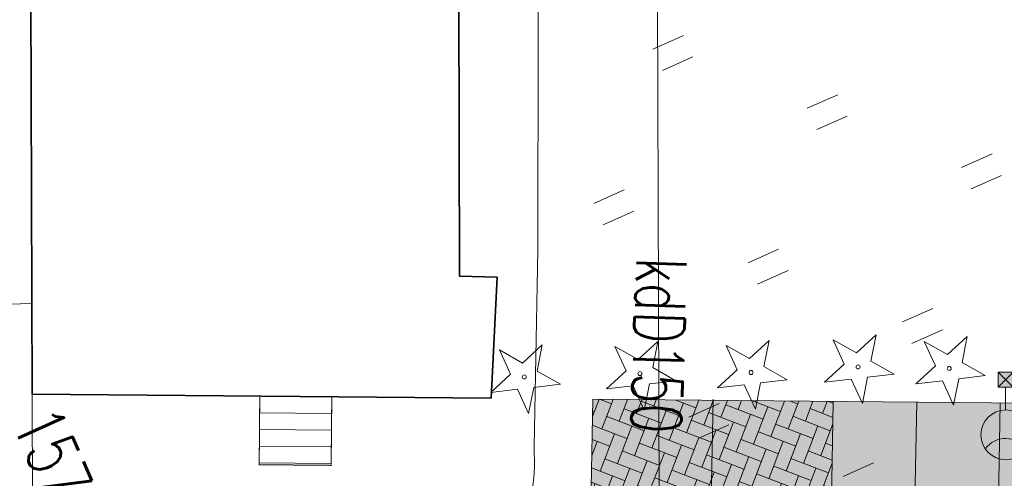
# Model space of a CAD drawing. Header units: metres. Extents: x 8472212 to 8494180, y 5728195 to 5779639.
# Tile 104 of 106: x 8482901 to 8485849, y 5769645 to 5771018. Entities that reach past the tile are written whole.
import ezdxf
from ezdxf.enums import TextEntityAlignment as Align

# ---------------------------------------------------------------- set-up
doc = ezdxf.new("R2010")
doc.units = ezdxf.units.M
doc.header["$MEASUREMENT"] = 0
for name, pattern in [('2_KTCR02', [3, 2, -1]), ('2_PTTU', [2.1, 1.4, -0.7]), ('3_1', [0]), ('3_EGBB01', [0]), ('3_EGBS10', [0]), ('3_EGBS10G', [0]), ('4_1', [0]), ('4_SUPK_01', [0]), ('4_SUPT_01', [0])]:
    doc.linetypes.add(name, pattern=pattern)
doc.layers.get('0').update_dxf_attribs({"color": 250, "linetype": 'CONTINUOUS'})
for name, color, linetype, lineweight in [('!opisy', 255, 'CONTINUOUS', 9), ('EGBB_L_1', 7, '3_EGBB01', 35), ('EGBE_L_3', 7, '3_EGBS10', 18), ('KTCR_L_1', 7, '2_KTCR02', 18), ('PTTU_L_2', 7, '2_PTTU', 18), ('RTPW_T_0', 7, 'CONTINUOUS', 15), ('SUPK_E_T_0', 34, 'CONTINUOUS', 15), ('SUPK_L_0', 34, '4_SUPK_01', 18), ('SUPT_L_0', 30, '4_SUPT_01', 18)]:
    doc.layers.add(name, color=color, linetype=linetype, lineweight=lineweight)
for name, color, linetype, lineweight, true_color in [('!slupy oswietleniowe', 20, 'CONTINUOUS', 15, 0xff2e2e), ('000 krawęznikwysoki', 5, 'CONTINUOUS', 9, 0x080cec), ('000 PZT DROGI NOWA NAWIERZCHNIA Z KOSTKI', 26, 'CONTINUOUS', 9, 0x8a2200), ('000 PZT LINIA ZABUDOWY', 4, 'OGRODZENIE2', 15, 0x0af3ff)]:
    doc.layers.add(name, color=color, linetype=linetype, lineweight=lineweight, true_color=true_color)
doc.styles.get("Standard").update_dxf_attribs({"font": 'Simplex.SHX', "width": 0.75})
doc.linetypes.add('OGRODZENIE2', pattern='A,0.25,-0.1,[132,ltypeshp.shx,S=0.1,R=0,X=-0.1,Y=0],-0.1,1', length=1.45)
pattern_1 = [(339, (-196420.758, 11198758.33), (51.67793504, 23.00849908), [120, -40]), (69, (-196383.414, 11198743.996), (51.67793504, 23.00849908), [120, -40])]

# ---------------------------------------------------------------- blocks, each defined once
blk = doc.blocks.new('asdawqddasdasd')
at = {"color": 252, "linetype": 'Continuous', "true_color": 0x939592}
for p, q in [((8438249.1, 5731256.8), (8438223.4, 5731332.6)), ((8438223.4, 5731332.6), (8438288.7, 5731286.4)), ((8438288.7, 5731286.4), (8438352.8, 5731334.2)), ((8438352.8, 5731334.2), (8438329.1, 5731257.8)), ((8438184.9, 5731209), (8438249.1, 5731256.8)), ((8438329.1, 5731257.8), (8438394.4, 5731211.6)), ((8438264.9, 5731210), (8438184.9, 5731209)), ((8438290.6, 5731134.2), (8438264.9, 5731210)), ((8438314.4, 5731210.6), (8438290.6, 5731134.2)), ((8438394.4, 5731211.6), (8438314.4, 5731210.6)), ((8438133.9, 5731009.2), (8438108.2, 5731085)), ((8438108.2, 5731085), (8438173.5, 5731038.8)), ((8438173.5, 5731038.8), (8438237.7, 5731086.6)), ((8438237.7, 5731086.6), (8438213.9, 5731010.2)), ((8438069.8, 5730961.4), (8438133.9, 5731009.2)), ((8438213.9, 5731010.2), (8438279.2, 5730964)), ((8438279.2, 5730964), (8438199.2, 5730963)), ((8438149.8, 5730962.4), (8438069.8, 5730961.4)), ((8438175.4, 5730886.6), (8438149.8, 5730962.4)), ((8438199.2, 5730963), (8438175.4, 5730886.6)), ((8438058.4, 5730739.3), (8438122.5, 5730787.2)), ((8438122.5, 5730787.2), (8438098.7, 5730710.8)), ((8438018.7, 5730709.8), (8437993.1, 5730785.6)), ((8437993.1, 5730785.6), (8438058.4, 5730739.3)), ((8437954.6, 5730662), (8438018.7, 5730709.8)), ((8438098.7, 5730710.8), (8438164.1, 5730664.6)), ((8438034.6, 5730663), (8437954.6, 5730662)), ((8438060.3, 5730587.2), (8438034.6, 5730663)), ((8438084.1, 5730663.6), (8438060.3, 5730587.2)), ((8438164.1, 5730664.6), (8438084.1, 5730663.6)), ((8437886.3, 5730404.6), (8437860.6, 5730480.4)), ((8437860.6, 5730480.4), (8437925.9, 5730434.2)), ((8437925.9, 5730434.2), (8437990.1, 5730482)), ((8437990.1, 5730482), (8437966.3, 5730405.6)), ((8437822.2, 5730356.8), (8437886.3, 5730404.6)), ((8437966.3, 5730405.6), (8438031.6, 5730359.4)), ((8437902.2, 5730357.8), (8437822.2, 5730356.8)), ((8437927.8, 5730282), (8437902.2, 5730357.8)), ((8437951.6, 5730358.4), (8437927.8, 5730282)), ((8438031.6, 5730359.4), (8437951.6, 5730358.4)), ((8437754.9, 5730084.2), (8437729.3, 5730160)), ((8437729.3, 5730160), (8437794.6, 5730113.8)), ((8437794.6, 5730113.8), (8437858.7, 5730161.6)), ((8437858.7, 5730161.6), (8437835, 5730085.2)), ((8437690.8, 5730036.4), (8437754.9, 5730084.2)), ((8437835, 5730085.2), (8437900.3, 5730039)), ((8437770.8, 5730037.4), (8437690.8, 5730036.4)), ((8437796.5, 5729961.6), (8437770.8, 5730037.4)), ((8437820.3, 5730038), (8437796.5, 5729961.6)), ((8437900.3, 5730039), (8437820.3, 5730038))]:
    blk.add_line(p, q, dxfattribs=at)
for centre in [(8438289.2, 5731244.3), (8438174.1, 5730996.7), (8438058.9, 5730697.3), (8437926.5, 5730392.1), (8437795.1, 5730071.7)]:
    blk.add_circle(centre, 6, dxfattribs=at)
at = {"layer": 'EGBB_L_1', "color": 252, "linetype": '3_EGBB01', "true_color": 0x939592, "transparency": 33554559}
for p, q in [((8437440.2, 5730016.9), (8434494.7, 5731321)), ((8431711.4, 5731146.8), (8437242.3, 5728704.8)), ((8437489.5, 5730119.1), (8437440.2, 5730016.9)), ((8437813.1, 5729955.5), (8437489.5, 5730119.1)), ((8437242.3, 5728704.8), (8437813.1, 5729955.5))]:
    blk.add_line(p, q, dxfattribs=at)
at = {"layer": 'EGBE_L_3', "color": 252, "linetype": '3_EGBS10', "true_color": 0x939592, "transparency": 33554559}
for p, q in [((8437614.8, 5729521), (8437525.3, 5729324.8)), ((8437712, 5729239.9), (8437801.4, 5729435.8)), ((8437525.3, 5729324.8), (8437712, 5729239.9))]:
    blk.add_line(p, q, dxfattribs=at)
at = {"layer": 'EGBE_L_3', "color": 252, "linetype": '3_EGBS10G', "true_color": 0x939592, "transparency": 33554559}
blk.add_line((8437801.4, 5729435.8), (8437614.8, 5729521), dxfattribs=at)
at = {"layer": 'EGBE_L_3', "color": 252, "linetype": '3_1', "true_color": 0x939592, "transparency": 33554559}
for p, q in [((8437614.8, 5729521), (8437614.8, 5729521)), ((8437660.3, 5729500.2), (8437570.8, 5729304.1)), ((8437705.8, 5729479.5), (8437616.3, 5729283.4)), ((8437751.3, 5729458.7), (8437661.8, 5729262.7)), ((8437796.7, 5729438), (8437707.3, 5729242))]:
    blk.add_line(p, q, dxfattribs=at)
at = {"layer": 'KTCR_L_1', "color": 252, "linetype": '2_KTCR02', "true_color": 0x939592, "transparency": 33554559}
for p, q in [((8436531.1, 5730680.8), (8437470.7, 5730260.3)), ((8437440.2, 5730016.9), (8436434.3, 5730462.3)), ((8438012.4, 5730006.9), (8437470.7, 5730260.3)), ((8437440.2, 5730016.9), (8437489.5, 5730119.1)), ((8437489.5, 5730119.1), (8437813.1, 5729955.5)), ((8437813.1, 5729955.5), (8437614.8, 5729521)), ((8437614.8, 5729521), (8437801.4, 5729435.8)), ((8437801.4, 5729435.8), (8437712, 5729239.9)), ((8437525.3, 5729324.8), (8437242.3, 5728704.8)), ((8437712, 5729239.9), (8437525.3, 5729324.8)), ((8437242.3, 5728704.8), (8436107.1, 5729206))]:
    blk.add_line(p, q, dxfattribs=at)
blk.add_arc((8437863.9, 5729590.6), 442, 49.3382, 70.3678, dxfattribs=at)
at = {"layer": 'PTTU_L_2', "color": 252, "linetype": 'Continuous', "true_color": 0x939592}
for p, q in [((8437755.1, 5731522.7), (8437755.1, 5731622.7)), ((8437825.1, 5731522.7), (8437825.1, 5731622.7)), ((8437405.1, 5731172.7), (8437405.1, 5731272.7)), ((8437475.1, 5731172.7), (8437475.1, 5731272.7)), ((8438105.1, 5731172.7), (8438105.1, 5731272.7)), ((8438175.1, 5731172.7), (8438175.1, 5731272.7)), ((8437055.1, 5730822.7), (8437055.1, 5730922.7)), ((8437125.1, 5730822.7), (8437125.1, 5730922.7)), ((8437755.1, 5730822.7), (8437755.1, 5730922.7)), ((8437825.1, 5730822.7), (8437825.1, 5730922.7)), ((8438455.1, 5730822.7), (8438455.1, 5730922.7)), ((8437405.1, 5730472.7), (8437405.1, 5730572.7)), ((8437475.1, 5730472.7), (8437475.1, 5730572.7)), ((8438105.1, 5730472.7), (8438105.1, 5730572.7)), ((8438175.1, 5730472.7), (8438175.1, 5730572.7))]:
    blk.add_line(p, q, dxfattribs=at)
at = {"layer": 'PTTU_L_2', "color": 252, "linetype": '2_KTCR02', "true_color": 0x939592, "transparency": 33554559}
for p in [(8436531.1, 5730680.8), (8438012.4, 5730006.9)]:
    blk.add_line(p, (8437470.7, 5730260.3), dxfattribs=at)
blk.add_arc((8437863.9, 5729590.6), 442, 49.3382, 70.3678, dxfattribs=at)
at = {"layer": 'SUPK_L_0', "color": 252, "linetype": '4_SUPK_01', "true_color": 0x939592, "transparency": 33554559}
blk.add_line((8440492.6, 5729322), (8434924.1, 5731778.6), dxfattribs=at)
at = {"layer": 'SUPK_L_0', "color": 252, "linetype": '4_1', "true_color": 0x939592, "transparency": 33554559}
blk.add_line((8440492.6, 5729322), (8434924.1, 5731778.6), dxfattribs=at)
at = {"layer": 'SUPT_L_0', "color": 252, "linetype": '4_SUPT_01', "true_color": 0x939592, "transparency": 33554559}
blk.add_line((8436994.7, 5728814.1), (8436906.8, 5728603.6), dxfattribs=at)
at = {"layer": 'RTPW_T_0', "color": 252, "true_color": 0x939592, "transparency": 33554559, "width": 0.7}
blk.add_text('157.0', height=150, dxfattribs=at).set_placement((8437295.9, 5728612.8))
at = {"layer": 'SUPK_E_T_0', "color": 252, "true_color": 0x939592, "transparency": 33554559, "width": 0.7}
blk.add_text('kdD150', height=150, rotation=334.1425, dxfattribs=at).set_placement((8437872.9, 5730477.7), align=Align.MIDDLE)
blk = doc.blocks.new('asdadasd')
at = {"layer": '!slupy oswietleniowe', "lineweight": 5}
for points in [[(6452674.7, 5720909.9), (6452669.2, 5720867.4), (6452626.4, 5720873), (6452632, 5720915.5)], [(6452629.7, 5720725.5), (6452646.5, 5720720.9), (6452661.3, 5720712.6), (6452673.7, 5720701.2), (6452683, 5720687.3), (6452669.7, 5720676.2), (6452654.3, 5720668.7), (6452637.6, 5720665.1), (6452620.6, 5720665.6), (6452604.2, 5720670.1), (6452589.4, 5720678.4), (6452577, 5720689.9), (6452567.7, 5720703.9), (6452581, 5720714.9), (6452596.4, 5720722.3), (6452613.1, 5720725.9), (6452621.6, 5720726.2)]]:
    blk.add_hatch(color=256, dxfattribs=at).paths.add_polyline_path(points, flags=0)
for p, q in [((6452632.1, 5720915.6), (6452669.1, 5720867.3)), ((6452647.8, 5720870.1), (6452639.3, 5720806.2))]:
    blk.add_line(p, q, dxfattribs=at)
at = {"layer": '!slupy oswietleniowe', "lineweight": 5, "flags": 128}
blk.add_lwpolyline([(6452674.7, 5720909.9), (6452632, 5720915.5), (6452626.4, 5720873), (6452669.2, 5720867.4), (6452674.7, 5720909.9), (6452626.4, 5720873)], dxfattribs=at)
at = {"layer": '!slupy oswietleniowe', "lineweight": 5}
blk.add_circle((6452631.1, 5720735.7), 71, dxfattribs=at)
blk.add_arc((6452619.5, 5720655.1), 71.1, 26.8875, 136.7316, dxfattribs=at)

msp = doc.modelspace()

# ---------------------------------------------------------------- hatches: boundary and pattern name
at = {"layer": '000 PZT DROGI NOWA NAWIERZCHNIA Z KOSTKI', "linetype": 'Continuous', "true_color": 0x003fee, "transparency": 33554508}
h = msp.add_hatch(color=160, dxfattribs=at)
h.dxf.hatch_style = 1
h.paths.add_polyline_path([(8485337.3, 5769875.3), (8484617.3, 5769882), (8484607.7, 5769382), (8485327.7, 5769375.4)], flags=17)
at = {"layer": '000 PZT DROGI NOWA NAWIERZCHNIA Z KOSTKI', "linetype": 'Continuous'}
h = msp.add_hatch(dxfattribs=at)
h.set_pattern_fill('AR-HBONE', color=256, scale=10, angle=-66)
h.set_pattern_definition(pattern_1)
h.paths.add_polyline_path([(8485337.3, 5769875.3), (8484617.3, 5769882), (8484607.7, 5769382), (8485327.7, 5769375.4)], flags=17)
at = {"layer": '000 PZT DROGI NOWA NAWIERZCHNIA Z KOSTKI', "linetype": 'Continuous', "transparency": 33554508}
h = msp.add_hatch(color=256, dxfattribs=at)
h.dxf.hatch_style = 1
edge = h.paths.add_edge_path()
edge.add_line((8481124.1, 5769189.1), (8481126.4, 5768689.1))
edge.add_line((8481126.4, 5768689.1), (8483995.4, 5768702.2))
edge.add_arc((8483999.1, 5767902.2), 800, -1.1004, 90.2622, ccw=False)
edge.add_line((8484799, 5767886.9), (8484811.2, 5768521.4))
edge.add_line((8484811.2, 5768521.4), (8485961.4, 5768523.9))
edge.add_line((8485961.4, 5768523.9), (8485967.1, 5768820.4))
edge.add_arc((8486017.1, 5768819.4), 50, -1.1025, 178.8969, ccw=False)
edge.add_line((8486067.1, 5768818.5), (8486058.5, 5768368.5))
edge.add_line((8486058.5, 5768368.5), (8488058.5, 5768350))
edge.add_line((8488058.5, 5768350), (8488067.3, 5768809.9))
edge.add_arc((8488107.3, 5768809.1), 40, 88.8971, 178.8971, ccw=False)
edge.add_line((8488108.1, 5768849.1), (8488174.5, 5768847.8))
edge.add_arc((8488161.8, 5768351.8), 496.2, 21.032, 88.5242, ccw=False)
edge.add_line((8488624.9, 5768529.9), (8489142.1, 5768531))
edge.add_arc((8488157.9, 5768348.6), 1001, 10.4991, 92.2591)
edge.add_line((8488118.4, 5769348.9), (8488117.5, 5769348.9))
edge.add_arc((8488118.5, 5769388.9), 40, 178.8971, 268.633, ccw=False)
edge.add_line((8488078.5, 5769389.6), (8488087.4, 5769849.8))
edge.add_line((8488087.4, 5769849.8), (8485337.3, 5769875.3))
edge.add_line((8485337.3, 5769875.3), (8485327.7, 5769375.4))
edge.add_line((8485327.7, 5769375.4), (8484607.7, 5769382))
edge.add_line((8484607.7, 5769382), (8484607.1, 5769351.5))
edge.add_arc((8484457.1, 5769354.4), 150, -89.7379, -1.1029, ccw=False)
edge.add_line((8484457.8, 5769204.4), (8481124.1, 5769189.1))
edge = h.paths.add_edge_path()
edge.add_line((8481124.1, 5769189.1), (8481126.4, 5768689.1))
edge.add_line((8481126.4, 5768689.1), (8480739.8, 5768686.2))
edge.add_arc((8480731.9, 5768321), 365.3, 88.7661, 159.1433)
edge.add_line((8480390.6, 5768451.1), (8480388.5, 5769416.1))
edge.add_arc((8480719.3, 5769538.6), 352.8, 200.3214, 272.7261)
edge.add_line((8480736.1, 5769186.2), (8481124.1, 5769189.1))
at = {"layer": '000 PZT DROGI NOWA NAWIERZCHNIA Z KOSTKI', "linetype": 'Continuous'}
h = msp.add_hatch(dxfattribs=at)
h.set_pattern_fill('AR-HBONE', color=256, scale=10, angle=-66)
h.set_pattern_definition(pattern_1)
edge = h.paths.add_edge_path()
edge.add_line((8481124.1, 5769189.1), (8481126.4, 5768689.1))
edge.add_line((8481126.4, 5768689.1), (8483995.4, 5768702.2))
edge.add_arc((8483999.1, 5767902.2), 800, -1.1004, 90.2622, ccw=False)
edge.add_line((8484799, 5767886.9), (8484811.2, 5768521.4))
edge.add_line((8484811.2, 5768521.4), (8485961.4, 5768523.9))
edge.add_line((8485961.4, 5768523.9), (8485967.1, 5768820.4))
edge.add_arc((8486017.1, 5768819.4), 50, -1.1025, 178.8969, ccw=False)
edge.add_line((8486067.1, 5768818.5), (8486058.5, 5768368.5))
edge.add_line((8486058.5, 5768368.5), (8488058.5, 5768350))
edge.add_line((8488058.5, 5768350), (8488067.3, 5768809.9))
edge.add_arc((8488107.3, 5768809.1), 40, 88.8971, 178.8971, ccw=False)
edge.add_line((8488108.1, 5768849.1), (8488174.5, 5768847.8))
edge.add_arc((8488161.8, 5768351.8), 496.2, 21.032, 88.5242, ccw=False)
edge.add_line((8488624.9, 5768529.9), (8489142.1, 5768531))
edge.add_arc((8488157.9, 5768348.6), 1001, 10.4991, 92.2591)
edge.add_line((8488118.4, 5769348.9), (8488117.5, 5769348.9))
edge.add_arc((8488118.5, 5769388.9), 40, 178.8971, 268.633, ccw=False)
edge.add_line((8488078.5, 5769389.6), (8488087.4, 5769849.8))
edge.add_line((8488087.4, 5769849.8), (8485337.3, 5769875.3))
edge.add_line((8485337.3, 5769875.3), (8485327.7, 5769375.4))
edge.add_line((8485327.7, 5769375.4), (8484607.7, 5769382))
edge.add_line((8484607.7, 5769382), (8484607.1, 5769351.5))
edge.add_arc((8484457.1, 5769354.4), 150, -89.7379, -1.1029, ccw=False)
edge.add_line((8484457.8, 5769204.4), (8481124.1, 5769189.1))

# ---------------------------------------------------------------- linework, layer by layer
at = {"layer": '!opisy', "linetype": 'Continuous'}
for p, q in [((8484967.7, 5769378.7), (8484977.4, 5769882.2)), ((8485327.7, 5769375.4), (8485337.3, 5769875.3)), ((8485577.7, 5769373), (8485587.3, 5769873)), ((8485827.7, 5769370.7), (8485837.3, 5769870.6))]:
    msp.add_line(p, q, dxfattribs=at)
at = {"layer": '000 krawęznikwysoki', "linetype": 'Continuous'}
msp.add_lwpolyline([(8481124.1, 5769189.1), (8484457.8, 5769204.4, 0.407253), (8484607.1, 5769351.5), (8484617.3, 5769882), (8488087.4, 5769849.8), (8488078.5, 5769389.6, 0.412864), (8488117.5, 5769348.9), (8488118.4, 5769348.9, -0.372691), (8489142.1, 5768531)], format="xyb", dxfattribs=at)
at = {"layer": '000 PZT LINIA ZABUDOWY', "ltscale": 300}
msp.add_line((8482961.4, 5762542), (8482938.6, 5769897.5), dxfattribs=at)

# ---------------------------------------------------------------- block references
at = {"layer": '!opisy', "linetype": 'Continuous', "rotation": 294}
msp.add_blockref('asdawqddasdasd', (-182229.2, 11147627.8), dxfattribs=at)
at = {"layer": '!slupy oswietleniowe', "xscale": 1.052999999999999, "yscale": 1.052999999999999, "zscale": 1.052999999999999, "rotation": 7.447431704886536}
msp.add_blockref('asdadasd', (2529353.1, -1084037.5), dxfattribs=at)

doc.saveas('drawing.dxf')
